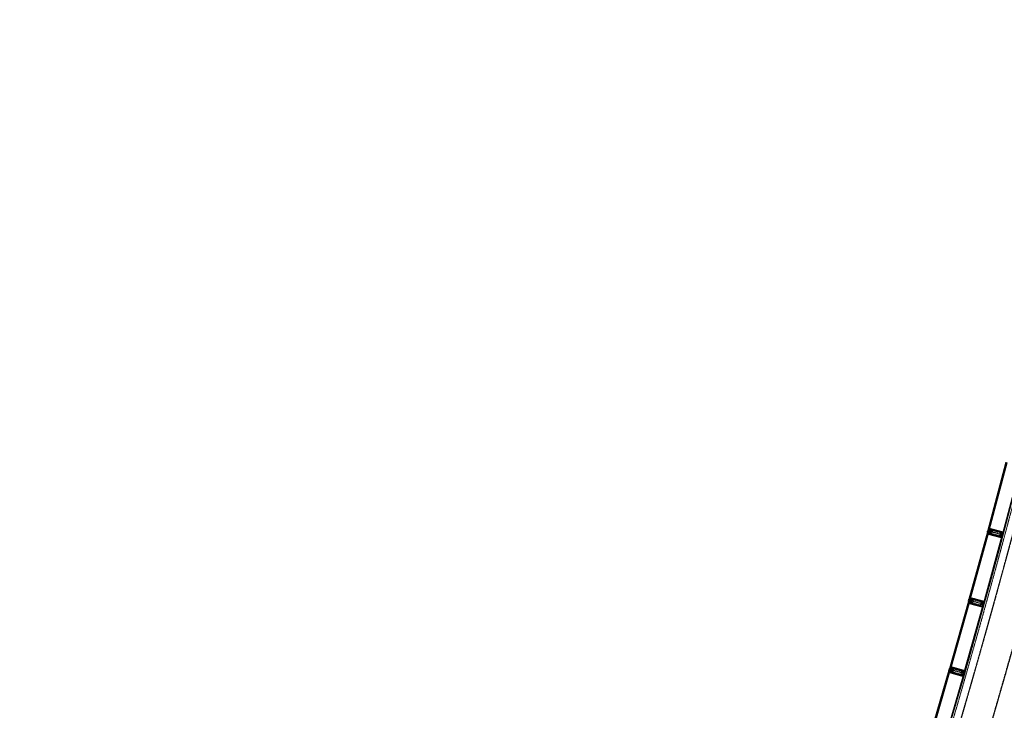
# Model space of a CAD drawing. Header units: millimetres. Extents: x 98667 to 994031, y -2704 to 533009.
# Tile 236 of 256: x 613065 to 632609, y 444831 to 458539. Entities that reach past the tile are written whole.
import ezdxf

# ---------------------------------------------------------------- set-up
doc = ezdxf.new("R2010")
doc.units = ezdxf.units.MM
for name, pattern in [('AP03000E0$0$CENTER', [50.8, 31.75, -6.35, 6.35, -6.35]), ('AP03000E0$0$HIDDEN', [9.525, 6.35, -3.175]), ('AP03000E0$0$HIDDENX2', [19.05, 12.7, -6.35]), ('sp00000g0$0$CENTER', [50.8, 31.75, -6.35, 6.35, -6.35])]:
    doc.linetypes.add(name, pattern=pattern)
doc.layers.add('0_LOUNGES', color=7, linetype='Continuous', true_color=0xfac800)
for name, color, linetype, lineweight in [('AP03000E0$0$A-FLOR-EDGE', 1, 'AP03000E0$0$HIDDENX2', 15), ('AP03000E0$0$A-GLAZ-FULL-EXTR', 2, 'Continuous', 20), ('AP03000E0$0$A-GLAZ-MULL-EXTR', 3, 'Continuous', 35), ('AP03000E0$0$A-WALL-FNSH', 1, 'Continuous', 15)]:
    doc.layers.add(name, color=color, linetype=linetype, lineweight=lineweight)
doc.layers.add('AP03000E0$0$A-Slab Edge Guide', color=55, linetype='Continuous', lineweight=15, plot=False)
doc.layers.add('sp00000g0$0$S-GRID', color=1, linetype='sp00000g0$0$CENTER')

msp = doc.modelspace()

# ---------------------------------------------------------------- linework, layer by layer
at = {"color": 251, "linetype": 'AP03000E0$0$CENTER'}
for p, q in [((632566, 448314), (632276, 448392)), ((632189, 446936), (631900, 447017)), ((631802, 445562), (631513, 445644))]:
    msp.add_line(p, q, dxfattribs=at)
at = {"layer": '0_LOUNGES', "color": 251, "extrusion": (-9.9569e-08, 8.03241e-09, 1)}
msp.add_arc((459025, 494954, 0), 179716, 329.50357, 357.20966, dxfattribs=at)
at = {"layer": 'AP03000E0$0$A-FLOR-EDGE', "color": 251, "linetype": 'AP03000E0$0$HIDDEN'}
msp.add_arc((459073, 495000), 179716, 311, 11.47253, dxfattribs=at)
at = {"layer": 'AP03000E0$0$A-GLAZ-FULL-EXTR', "color": 251}
for p, q in [((632281, 448409), (632637, 449754)), ((632648, 449751), (632292, 448406)), ((632304, 448403), (632660, 449748)), ((632666, 449746), (632310, 448402)), ((632571, 448333), (632927, 449677)), ((632272, 448376), (631905, 447034)), ((631917, 447030), (632283, 448372)), ((632295, 448369), (631928, 447027)), ((631934, 447026), (632301, 448368)), ((632283, 448372), (632272, 448376)), ((632279, 448355), (632290, 448352)), ((632283, 448372), (632280, 448361)), ((632280, 448361), (632292, 448358)), ((632292, 448406), (632281, 448409)), ((632283, 448360), (632281, 448354)), ((632281, 448354), (632287, 448353)), ((632295, 448369), (632283, 448372)), ((632289, 448358), (632283, 448360)), ((632287, 448353), (632289, 448358)), ((632292, 448406), (632295, 448418)), ((632304, 448403), (632292, 448406)), ((632292, 448358), (632295, 448369)), ((632295, 448418), (632307, 448415)), ((632301, 448368), (632295, 448369)), ((632297, 448424), (632309, 448421)), ((632298, 448417), (632300, 448423)), ((632304, 448416), (632298, 448417)), ((632300, 448423), (632306, 448421)), ((632306, 448421), (632304, 448416)), ((632307, 448415), (632304, 448403)), ((632310, 448402), (632304, 448403)), ((632561, 448296), (632194, 446954)), ((631518, 445661), (631896, 447000)), ((631907, 446997), (631530, 445658)), ((631541, 445654), (631919, 446993)), ((631925, 446992), (631547, 445653)), ((631896, 447000), (631907, 446997)), ((631902, 446979), (631914, 446976)), ((631907, 446997), (631904, 446985)), ((631904, 446985), (631915, 446982)), ((631905, 447034), (631917, 447030)), ((631907, 446984), (631905, 446978)), ((631905, 446978), (631911, 446977)), ((631919, 446993), (631907, 446997)), ((631913, 446983), (631907, 446984)), ((631911, 446977), (631913, 446983)), ((631915, 446982), (631919, 446993)), ((631917, 447030), (631920, 447042)), ((631928, 447027), (631917, 447030)), ((631919, 446993), (631925, 446992)), ((631920, 447042), (631931, 447039)), ((631921, 447048), (631933, 447045)), ((631923, 447041), (631924, 447047)), ((631928, 447040), (631923, 447041)), ((631924, 447047), (631930, 447045)), ((631930, 447045), (631928, 447040)), ((631931, 447039), (631928, 447027)), ((631928, 447027), (631934, 447026)), ((631807, 445580), (632184, 446918)), ((631509, 445627), (631121, 444291)), ((631132, 444288), (631520, 445624)), ((631532, 445621), (631144, 444285)), ((631149, 444283), (631537, 445619)), ((631520, 445624), (631509, 445627)), ((631515, 445607), (631527, 445603)), ((631520, 445624), (631517, 445612)), ((631517, 445612), (631528, 445609)), ((631530, 445658), (631518, 445661)), ((631520, 445612), (631518, 445606)), ((631518, 445606), (631524, 445604)), ((631532, 445621), (631520, 445624)), ((631525, 445610), (631520, 445612)), ((631524, 445604), (631525, 445610)), ((631528, 445609), (631532, 445621)), ((631530, 445658), (631533, 445669)), ((631541, 445654), (631530, 445658)), ((631537, 445619), (631532, 445621)), ((631533, 445669), (631545, 445666)), ((631535, 445675), (631546, 445672)), ((631536, 445668), (631538, 445674)), ((631542, 445667), (631536, 445668)), ((631538, 445674), (631543, 445673)), ((631545, 445666), (631541, 445654)), ((631547, 445653), (631541, 445654)), ((631543, 445673), (631542, 445667)), ((631797, 445544), (631409, 444208))]:
    msp.add_line(p, q, dxfattribs=at)
at = {"layer": 'AP03000E0$0$A-GLAZ-FULL-EXTR', "color": 251, "linetype": 'Continuous'}
for p, q in [((632281, 448365), (632293, 448362)), ((632281, 448362), (632292, 448359)), ((632285, 448372), (632282, 448360)), ((632282, 448368), (632294, 448365)), ((632283, 448371), (632295, 448368)), ((632288, 448371), (632285, 448359)), ((632292, 448370), (632288, 448359)), ((632295, 448369), (632291, 448358)), ((632293, 448409), (632305, 448409)), ((632294, 448412), (632306, 448412)), ((632294, 448406), (632294, 448411)), ((632295, 448415), (632307, 448415)), ((632296, 448405), (632305, 448405)), ((632297, 448405), (632297, 448417)), ((632300, 448404), (632300, 448417)), ((632303, 448403), (632303, 448416)), ((632306, 448412), (632306, 448415)), ((631905, 446988), (631917, 446988)), ((631906, 446994), (631916, 446994)), ((631906, 446991), (631918, 446991)), ((631906, 446985), (631916, 446985)), ((631907, 446984), (631907, 446996)), ((631910, 446983), (631910, 446996)), ((631913, 446982), (631913, 446995)), ((631916, 446985), (631916, 446994)), ((631920, 447042), (631917, 447030)), ((631917, 447033), (631929, 447030)), ((631918, 447036), (631930, 447033)), ((631919, 447039), (631931, 447036)), ((631923, 447041), (631920, 447030)), ((631926, 447040), (631923, 447029)), ((631929, 447039), (631926, 447028)), ((631517, 445613), (631528, 445610)), ((631518, 445616), (631529, 445613)), ((631522, 445623), (631519, 445612)), ((631519, 445619), (631530, 445616)), ((631520, 445622), (631531, 445619)), ((631526, 445622), (631522, 445611)), ((631529, 445621), (631525, 445610)), ((631532, 445621), (631528, 445609)), ((631530, 445659), (631543, 445659)), ((631530, 445658), (631530, 445658)), ((631531, 445662), (631544, 445662)), ((631532, 445665), (631544, 445665)), ((631533, 445657), (631533, 445669)), ((631533, 445668), (631536, 445668)), ((631536, 445656), (631536, 445668)), ((631536, 445656), (631542, 445656)), ((631539, 445655), (631540, 445667)), ((631543, 445659), (631543, 445666))]:
    msp.add_line(p, q, dxfattribs=at)
at = {"layer": 'AP03000E0$0$A-GLAZ-MULL-EXTR', "color": 251}
for p, q in [((632273, 448380), (632274, 448385)), ((632307, 448371), (632273, 448380)), ((632274, 448385), (632313, 448375)), ((632278, 448400), (632280, 448404)), ((632317, 448389), (632278, 448400)), ((632280, 448404), (632313, 448395)), ((632297, 448353), (632290, 448327)), ((632296, 448330), (632307, 448371)), ((632296, 448330), (632302, 448352)), ((632302, 448352), (632297, 448353)), ((632312, 448370), (632301, 448332)), ((632307, 448354), (632317, 448389)), ((632310, 448353), (632307, 448354)), ((632321, 448393), (632310, 448353)), ((632313, 448375), (632312, 448370)), ((632313, 448395), (632324, 448436)), ((632314, 448416), (632321, 448443)), ((632319, 448415), (632314, 448416)), ((632328, 448432), (632318, 448394)), ((632318, 448394), (632321, 448393)), ((632324, 448436), (632319, 448415)), ((632321, 448443), (632324, 448436)), ((632324, 448436), (632329, 448435)), ((632383, 448417), (632328, 448432)), ((632329, 448435), (632580, 448368)), ((632577, 448365), (632383, 448417)), ((632566, 448325), (632577, 448365)), ((632580, 448368), (632567, 448319)), ((632290, 448327), (632296, 448330)), ((632301, 448329), (632296, 448330)), ((632301, 448332), (632356, 448317)), ((632552, 448261), (632301, 448329)), ((632356, 448317), (632550, 448265)), ((632550, 448265), (632560, 448306)), ((632552, 448285), (632563, 448326)), ((632563, 448305), (632552, 448261)), ((632555, 448284), (632552, 448285)), ((632564, 448320), (632555, 448284)), ((632560, 448306), (632563, 448305)), ((632563, 448326), (632566, 448325)), ((632567, 448319), (632564, 448320)), ((631898, 447009), (631897, 447005)), ((631897, 447005), (631931, 446995)), ((631937, 446999), (631898, 447009)), ((631904, 447029), (631902, 447024)), ((631902, 447024), (631941, 447013)), ((631937, 447019), (631904, 447029)), ((631921, 446977), (631913, 446951)), ((631931, 446995), (631919, 446954)), ((631919, 446954), (631925, 446976)), ((631925, 446976), (631921, 446977)), ((631925, 446956), (631936, 446994)), ((631936, 446994), (631938, 446993)), ((631949, 447060), (631937, 447019)), ((631947, 447034), (631937, 446999)), ((631938, 447040), (631945, 447067)), ((631943, 447039), (631938, 447040)), ((631938, 446993), (631950, 447034)), ((631941, 447013), (631942, 447018)), ((631942, 447018), (631953, 447056)), ((631949, 447060), (631943, 447039)), ((631945, 447067), (631949, 447060)), ((631950, 447034), (631947, 447034)), ((631954, 447059), (631949, 447060)), ((631953, 447056), (632008, 447041)), ((632204, 446989), (631954, 447059)), ((632008, 447041), (632200, 446987)), ((632200, 446987), (632189, 446947)), ((632192, 446946), (632204, 446989)), ((631913, 446951), (631919, 446954)), ((631919, 446954), (631924, 446953)), ((631924, 446953), (632175, 446883)), ((631980, 446941), (631925, 446956)), ((632173, 446887), (631980, 446941)), ((632184, 446928), (632173, 446887)), ((632175, 446883), (632188, 446932)), ((632192, 446969), (632181, 446928)), ((632181, 446928), (632184, 446928)), ((632185, 446932), (632195, 446968)), ((632188, 446932), (632185, 446932)), ((632189, 446947), (632192, 446946)), ((632195, 446968), (632192, 446969)), ((631511, 445637), (631510, 445632)), ((631510, 445632), (631544, 445622)), ((631550, 445626), (631511, 445637)), ((631517, 445656), (631515, 445651)), ((631515, 445651), (631554, 445640)), ((631551, 445646), (631517, 445656)), ((631533, 445605), (631526, 445578)), ((631544, 445622), (631532, 445582)), ((631538, 445603), (631533, 445605)), ((631538, 445583), (631548, 445621)), ((631548, 445621), (631551, 445620)), ((631560, 445661), (631550, 445626)), ((631551, 445667), (631559, 445694)), ((631562, 445687), (631551, 445646)), ((631556, 445666), (631551, 445667)), ((631551, 445620), (631563, 445661)), ((631554, 445640), (631555, 445645)), ((631555, 445645), (631566, 445683)), ((631562, 445687), (631556, 445666)), ((631559, 445694), (631562, 445687)), ((631563, 445661), (631560, 445661)), ((631567, 445686), (631562, 445687)), ((631566, 445683), (631621, 445667)), ((631817, 445614), (631567, 445686)), ((631621, 445667), (631813, 445612)), ((631813, 445612), (631802, 445572)), ((631805, 445571), (631817, 445614)), ((631526, 445578), (631532, 445582)), ((631532, 445582), (631538, 445603)), ((631532, 445582), (631537, 445580)), ((631537, 445580), (631787, 445509)), ((631592, 445567), (631538, 445583)), ((631785, 445512), (631592, 445567)), ((631796, 445553), (631785, 445512)), ((631787, 445509), (631800, 445557)), ((631805, 445594), (631793, 445554)), ((631793, 445554), (631796, 445553)), ((631798, 445558), (631808, 445593)), ((631800, 445557), (631798, 445558)), ((631802, 445572), (631805, 445571)), ((631808, 445593), (631805, 445594))]:
    msp.add_line(p, q, dxfattribs=at)
at = {"layer": 'AP03000E0$0$A-GLAZ-MULL-EXTR', "color": 251, "linetype": 'Continuous'}
for p, q in [((632297, 448353), (632290, 448327)), ((632293, 448340), (632298, 448339)), ((632300, 448352), (632294, 448329)), ((632294, 448344), (632299, 448342)), ((632295, 448347), (632300, 448345)), ((632296, 448350), (632301, 448348)), ((632297, 448353), (632301, 448351)), ((632321, 448442), (632314, 448416)), ((632314, 448417), (632319, 448416)), ((632315, 448420), (632320, 448419)), ((632316, 448426), (632321, 448425)), ((632316, 448423), (632320, 448422)), ((632323, 448438), (632317, 448415)), ((632317, 448429), (632322, 448428)), ((632318, 448432), (632323, 448431)), ((632319, 448435), (632324, 448434)), ((632320, 448439), (632324, 448437)), ((632321, 448442), (632322, 448441)), ((632290, 448328), (632292, 448328)), ((632291, 448331), (632295, 448330)), ((632292, 448334), (632297, 448333)), ((632293, 448337), (632297, 448336)), ((631920, 446974), (631925, 446974)), ((631921, 446959), (631921, 446977)), ((631924, 446971), (631924, 446976)), ((631938, 447041), (631943, 447041)), ((631939, 447044), (631944, 447044)), ((631940, 447039), (631940, 447048)), ((631940, 447047), (631945, 447047)), ((631941, 447050), (631946, 447050)), ((631942, 447054), (631947, 447054)), ((631943, 447060), (631949, 447060)), ((631943, 447040), (631943, 447059)), ((631943, 447057), (631948, 447057)), ((631944, 447063), (631947, 447063)), ((631945, 447066), (631945, 447066)), ((631946, 447052), (631946, 447064)), ((631913, 446952), (631915, 446952)), ((631914, 446955), (631920, 446955)), ((631914, 446951), (631914, 446955)), ((631915, 446958), (631920, 446958)), ((631916, 446962), (631921, 446962)), ((631917, 446953), (631917, 446966)), ((631917, 446965), (631922, 446965)), ((631918, 446968), (631923, 446968)), ((631919, 446971), (631924, 446971)), ((631533, 445604), (631535, 445604)), ((631534, 445589), (631534, 445604)), ((631551, 445668), (631557, 445668)), ((631552, 445671), (631557, 445671)), ((631553, 445666), (631553, 445675)), ((631553, 445674), (631558, 445674)), ((631554, 445677), (631559, 445677)), ((631555, 445680), (631560, 445680)), ((631556, 445684), (631561, 445683)), ((631557, 445687), (631562, 445687)), ((631557, 445668), (631557, 445686)), ((631558, 445690), (631561, 445690)), ((631559, 445693), (631559, 445693)), ((631560, 445679), (631560, 445692)), ((631526, 445579), (631527, 445579)), ((631527, 445582), (631532, 445582)), ((631528, 445585), (631533, 445585)), ((631528, 445579), (631528, 445585)), ((631529, 445588), (631534, 445588)), ((631530, 445592), (631535, 445592)), ((631531, 445598), (631537, 445598)), ((631531, 445581), (631531, 445596)), ((631531, 445595), (631536, 445595)), ((631532, 445601), (631538, 445601)), ((631537, 445600), (631537, 445603))]:
    msp.add_line(p, q, dxfattribs=at)
at = {"layer": 'AP03000E0$0$A-GLAZ-MULL-EXTR', "color": 251, "linetype": 'AP03000E0$0$HIDDENX2'}
for p, q in [((632325, 448379), (632312, 448331)), ((632338, 448428), (632325, 448379)), ((632331, 448326), (632357, 448422)), ((632350, 448398), (632337, 448350)), ((632357, 448422), (632338, 448428)), ((632362, 448395), (632349, 448347)), ((632523, 448365), (632378, 448404)), ((632526, 448377), (632381, 448416)), ((632518, 448301), (632531, 448350)), ((632531, 448298), (632544, 448346)), ((632312, 448331), (632331, 448326)), ((632355, 448319), (632500, 448280)), ((632358, 448332), (632503, 448293)), ((631935, 446955), (631948, 447003)), ((631948, 447003), (631962, 447052)), ((631981, 447046), (631954, 446950)), ((631961, 446974), (631974, 447022)), ((631962, 447052), (631981, 447046)), ((631973, 446971), (631986, 447019)), ((632002, 447027), (632146, 446987)), ((632005, 447039), (632150, 446999)), ((631954, 446950), (631935, 446955)), ((632123, 446903), (631978, 446943)), ((632126, 446915), (631982, 446955)), ((632155, 446972), (632142, 446924)), ((632167, 446969), (632154, 446920)), ((631548, 445582), (631561, 445630)), ((631561, 445630), (631575, 445678)), ((631594, 445673), (631567, 445577)), ((631574, 445601), (631588, 445649)), ((631575, 445678), (631594, 445673)), ((631586, 445597), (631600, 445645)), ((631615, 445654), (631759, 445613)), ((631619, 445666), (631763, 445625)), ((631567, 445577), (631548, 445582)), ((631735, 445529), (631591, 445570)), ((631739, 445541), (631594, 445582)), ((631768, 445597), (631754, 445549)), ((631780, 445594), (631766, 445546))]:
    msp.add_line(p, q, dxfattribs=at)
at = {"layer": 'AP03000E0$0$A-GLAZ-MULL-EXTR', "color": 251}
for centre, start, end in [((632271, 448378), 283.0031, 46.8818), ((632272, 448378), 283.0031, 46.8818), ((632273, 448378), 283.0031, 46.8818), ((632274, 448377), 283.0031, 46.8818), ((632275, 448377), 283.0031, 46.8818), ((632276, 448377), 283.0031, 46.8818), ((632279, 448407), 283.0031, 46.8818), ((632280, 448407), 283.0031, 46.8818), ((632281, 448407), 283.0031, 46.8818), ((632282, 448406), 283.0031, 46.8818), ((632283, 448406), 283.0031, 46.8818), ((632284, 448406), 283.0031, 46.8818), ((631895, 447003), 282.5475, 46.4262), ((631896, 447002), 282.5475, 46.4262), ((631897, 447002), 282.5475, 46.4262), ((631898, 447002), 282.5475, 46.4262), ((631899, 447002), 282.5475, 46.4262), ((631900, 447001), 282.5475, 46.4262), ((631903, 447032), 282.5475, 46.4262), ((631904, 447031), 282.5475, 46.4262), ((631905, 447031), 282.5475, 46.4262), ((631906, 447031), 282.5475, 46.4262), ((631907, 447030), 282.5475, 46.4262), ((631908, 447030), 282.5475, 46.4262), ((631508, 445630), 282.0919, 45.9706), ((631509, 445630), 282.0919, 45.9706), ((631510, 445629), 282.0919, 45.9706), ((631511, 445629), 282.0919, 45.9706), ((631512, 445629), 282.0919, 45.9706), ((631513, 445629), 282.0919, 45.9706), ((631516, 445659), 282.0919, 45.9706), ((631517, 445659), 282.0919, 45.9706), ((631518, 445658), 282.0919, 45.9706), ((631519, 445658), 282.0919, 45.9706), ((631520, 445658), 282.0919, 45.9706), ((631521, 445657), 282.0919, 45.9706)]:
    msp.add_arc(centre, 2.83, start, end, dxfattribs=at)
at = {"layer": 'AP03000E0$0$A-GLAZ-MULL-EXTR', "color": 251, "linetype": 'AP03000E0$0$HIDDENX2'}
for centre, radius, start, end in [((632362, 448344), 25, 164.9425, 254.9425), ((632362, 448344), 12.5, 164.9425, 254.9425), ((632375, 448392), 25, 74.9425, 164.9425), ((632375, 448392), 12.5, 74.9425, 164.9425), ((632519, 448353), 12.5, 344.9425, 74.9425), ((632519, 448353), 25, 344.9425, 74.9425), ((632506, 448305), 25, 254.9425, 344.9425), ((632506, 448305), 12.5, 254.9425, 344.9425), ((631985, 446967), 25, 164.4869, 254.4869), ((631999, 447015), 25, 74.4869, 164.4869), ((631999, 447015), 12.5, 74.4869, 164.4869), ((632143, 446975), 12.5, 344.4869, 74.4869), ((632143, 446975), 25, 344.4869, 74.4869), ((631985, 446967), 12.5, 164.4869, 254.4869), ((632130, 446927), 25, 254.4869, 344.4869), ((632130, 446927), 12.5, 254.4869, 344.4869), ((631612, 445642), 25, 74.0312, 164.0312), ((631612, 445642), 12.5, 74.0312, 164.0312), ((631756, 445601), 12.5, 344.0312, 74.0312), ((631756, 445601), 25, 344.0312, 74.0312), ((631598, 445594), 25, 164.0312, 254.0312), ((631598, 445594), 12.5, 164.0312, 254.0312), ((631742, 445553), 25, 254.0312, 344.0312), ((631742, 445553), 12.5, 254.0312, 344.0312)]:
    msp.add_arc(centre, radius, start, end, dxfattribs=at)
at = {"layer": 'AP03000E0$0$A-Slab Edge Guide', "color": 251, "linetype": 'AP03000E0$0$HIDDEN'}
msp.add_arc((459073, 495000), 180466, 311, 11.42421, dxfattribs=at)
at = {"layer": 'AP03000E0$0$A-WALL-FNSH', "color": 251, "linetype": 'AP03000E0$0$HIDDEN'}
for radius, end in [(179861, 11.46315), (179866, 11.46283)]:
    msp.add_arc((459073, 495000), radius, 311, end, dxfattribs=at)
at = {"layer": 'sp00000g0$0$S-GRID', "color": 251}
msp.add_arc((459073, 495000), 180466, 310.99999, 11.42421, dxfattribs=at)

doc.saveas('drawing.dxf')
